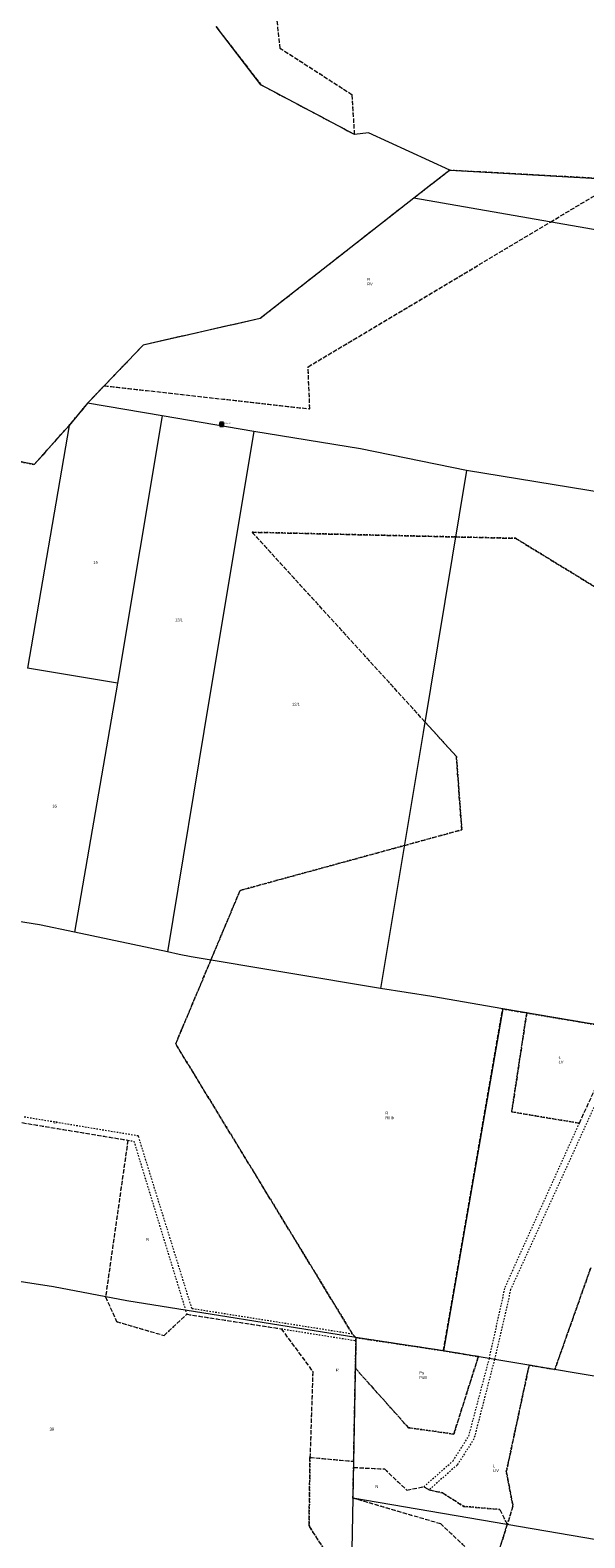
# Model space of a CAD drawing. Header units: inches. Extents: x 6497603 to 6502483, y 5925790 to 5934357.
# Tile 215 of 256: x 6500124 to 6500408, y 5926777 to 5927549. Entities that reach past the tile are written whole.
import ezdxf
from ezdxf.enums import TextEntityAlignment as Align

# ---------------------------------------------------------------- set-up
doc = ezdxf.new("R2010")
doc.units = ezdxf.units.IN
doc.header["$MEASUREMENT"] = 0
for name, pattern in [('219-1000', [0, 0]), ('egkk-1000', [3, 2.25, -0.75]), ('egug-1000', [1.5, 0.75, -0.75])]:
    doc.linetypes.add(name, pattern=pattern)
for name, color, linetype in [('203-punkt graniczny', 7, 'Continuous'), ('209-oznaczenie konturu klasyfikacyjnego', 7, 'Continuous'), ('210-oznaczenie konturu użytku gruntowego', 7, 'Continuous'), ('211-numer działki ewidencyjnej', 7, 'Continuous'), ('217-kontur klasyfikacyjny', 7, 'Continuous'), ('218-kontur użytku gruntowego', 7, 'Continuous'), ('219-działka ewidencyjna', 7, 'Continuous'), ('Szczegółowa osnowa geodezyjna pozioma', 7, 'Continuous'), ('Szczegółowa osnowa geodezyjna pozioma-Atr103', 7, 'Continuous')]:
    doc.layers.add(name, color=color, linetype=linetype)
doc.styles.get("Standard").update_dxf_attribs({"font": 'arial.ttf'})

# ---------------------------------------------------------------- blocks, each defined once
blk = doc.blocks.new('203')
at = {"linetype": 'Continuous', "lineweight": 0}
h = blk.add_hatch(color=0, dxfattribs=at)
edge = h.paths.add_edge_path()
edge.add_arc((0, 0), 0.09, 0, 360)
blk = doc.blocks.new('OSSP')
at = {"color": 0}
for p, q in [((-0.939, 0.938), (-0.939, -0.938)), ((-0.939, 0.938), (-0.939, -0.938)), ((0.936, 0.938), (-0.939, 0.938)), ((0.936, 0.938), (-0.939, 0.938)), ((0.45, 0), (-0.45, 0)), ((0.45, 0), (-0.45, 0)), ((0, -0.45), (0, 0.45)), ((0, -0.45), (0, 0.45)), ((0.936, -0.938), (0.936, 0.938)), ((0.936, -0.938), (0.936, 0.938)), ((-0.939, -0.938), (0.936, -0.938)), ((-0.939, -0.938), (0.936, -0.938))]:
    blk.add_line(p, q, dxfattribs=at)

msp = doc.modelspace()

# ---------------------------------------------------------------- linework, layer by layer
at = {"layer": '217-kontur klasyfikacyjny', "color": 3, "linetype": 'egkk-1000', "lineweight": 18, "flags": 128}
for points in [[(6500252.2, 5927539.42), (6500246.38, 5927592.86)], [(6500219.33, 5927550.66), (6500242.31, 5927520.92)], [(6500289.09, 5927515.66), (6500252.2, 5927539.42)], [(6500242.31, 5927520.92), (6500290.32, 5927495.49)], [(6500290.32, 5927495.49), (6500289.09, 5927515.66)], [(6500339.07, 5927477.15), (6500320.66, 5927462.92)], [(6500426.87, 5927472.32), (6500339.07, 5927477.15)], [(6500390.62, 5927450.68), (6500426.87, 5927472.32)], [(6500320.66, 5927462.92), (6500241.94, 5927401.28)], [(6500266.45, 5927376.58), (6500390.62, 5927450.68)], [(6500241.94, 5927401.28), (6500182.05, 5927387.73)], [(6500182.05, 5927387.73), (6500162.1, 5927366.88)], [(6500267.37, 5927355.06), (6500266.45, 5927376.58)], [(6500162.1, 5927366.88), (6500153.56, 5927357.96)], [(6500162.1, 5927366.88), (6500267.37, 5927355.06)], [(6500153.56, 5927357.96), (6500144.03, 5927346.55)], [(6500144.03, 5927346.55), (6500126.22, 5927326.59)], [(6500126.22, 5927326.59), (6500089.84, 5927333.86)], [(6500326.31, 5927194.86), (6500237.85, 5927291.91)], [(6500237.85, 5927291.91), (6500341.95, 5927289.52)], [(6500341.95, 5927289.52), (6500372.78, 5927288.81)], [(6500372.78, 5927288.81), (6500478.07, 5927224.37)], [(6500342.43, 5927177.16), (6500326.31, 5927194.86)], [(6500345.21, 5927139.65), (6500342.43, 5927177.16)], [(6500315.79, 5927131.6), (6500345.21, 5927139.65)], [(6500231.66, 5927108.61), (6500315.79, 5927131.6)], [(6500216.67, 5927072.95), (6500231.66, 5927108.61)], [(6500198.66, 5927030.1), (6500216.67, 5927072.95)], [(6500335.78, 5926873.04), (6500366.14, 5927047.98)], [(6500366.14, 5927047.98), (6500378.43, 5927045.9)], [(6500378.43, 5927045.9), (6500370.75, 5926995.28)], [(6500427.58, 5927037.59), (6500378.43, 5927045.9)], [(6500405.41, 5926989.48), (6500427.58, 5927037.59)], [(6500289.29, 5926881.54), (6500198.66, 5927030.1)], [(6500370.75, 5926995.28), (6500405.41, 5926989.48)], [(6500119.95, 5926989.76), (6500174.2, 5926980.79)], [(6500174.2, 5926980.79), (6500162.73, 5926900.61)], [(6500411.23, 5926915.45), (6500392.82, 5926863.43)], [(6500162.73, 5926900.61), (6500168.39, 5926887.95)], [(6500192.7, 5926880.88), (6500204.34, 5926891.71)], [(6500204.34, 5926891.71), (6500252.72, 5926884.29)], [(6500168.39, 5926887.95), (6500192.7, 5926880.88)], [(6500252.72, 5926884.29), (6500268.88, 5926862.36)], [(6500291.01, 5926879.74), (6500289.29, 5926881.54)], [(6500290.97, 5926878.22), (6500290.71, 5926864.05)], [(6500291.01, 5926879.74), (6500290.97, 5926878.22)], [(6500335.78, 5926873.04), (6500291.01, 5926879.74)], [(6500353.69, 5926870.02), (6500335.78, 5926873.04)], [(6500341.11, 5926830.39), (6500353.69, 5926870.02)], [(6500268.88, 5926862.36), (6500267.45, 5926818.46)], [(6500289.8, 5926816.42), (6500290.71, 5926864.05)], [(6500290.71, 5926864.05), (6500317.9, 5926833.65)], [(6500379.68, 5926865.65), (6500368, 5926811.16)], [(6500389.72, 5926863.96), (6500379.68, 5926865.65)], [(6500392.82, 5926863.43), (6500389.72, 5926863.96)], [(6500317.9, 5926833.65), (6500341.11, 5926830.39)], [(6500266.96, 5926783.49), (6500267.45, 5926818.46)], [(6500267.45, 5926818.46), (6500289.8, 5926816.42)], [(6500289.45, 5926797.64), (6500289.75, 5926813.33)], [(6500289.75, 5926813.33), (6500305.61, 5926812.53)], [(6500305.61, 5926812.53), (6500317.07, 5926801.72)], [(6500368, 5926811.16), (6500371.41, 5926793.43)], [(6500317.07, 5926801.72), (6500325.76, 5926803.47)], [(6500325.76, 5926803.47), (6500328.45, 5926801.85)], [(6500328.45, 5926801.85), (6500335.45, 5926800.25)], [(6500335.45, 5926800.25), (6500346.16, 5926793.4)], [(6500334.41, 5926784.4), (6500289.45, 5926797.64)], [(6500346.16, 5926793.4), (6500364.74, 5926791.77)], [(6500364.74, 5926791.77), (6500368.47, 5926784.14)], [(6500371.41, 5926793.43), (6500368.47, 5926784.14)], [(6500355.47, 5926764.55), (6500334.41, 5926784.4)], [(6500368.47, 5926784.14), (6500363.53, 5926768.52)], [(6500278.11, 5926766.06), (6500266.96, 5926783.49)]]:
    msp.add_lwpolyline(points, dxfattribs=at)
at = {"layer": '218-kontur użytku gruntowego', "color": 3, "linetype": 'egug-1000', "lineweight": 18, "flags": 128}
for points in [[(6500252.2, 5927539.42), (6500246.38, 5927592.86)], [(6500219.33, 5927550.66), (6500242.31, 5927520.92)], [(6500289.09, 5927515.66), (6500252.2, 5927539.42)], [(6500242.31, 5927520.92), (6500290.32, 5927495.49)], [(6500290.32, 5927495.49), (6500289.09, 5927515.66)], [(6500339.07, 5927477.15), (6500320.66, 5927462.92)], [(6500426.87, 5927472.32), (6500339.07, 5927477.15)], [(6500390.62, 5927450.68), (6500426.87, 5927472.32)], [(6500320.66, 5927462.92), (6500241.94, 5927401.28)], [(6500266.45, 5927376.58), (6500390.62, 5927450.68)], [(6500241.94, 5927401.28), (6500182.05, 5927387.73)], [(6500182.05, 5927387.73), (6500162.1, 5927366.88)], [(6500267.37, 5927355.06), (6500266.45, 5927376.58)], [(6500153.56, 5927357.96), (6500162.1, 5927366.88)], [(6500162.1, 5927366.88), (6500267.37, 5927355.06)], [(6500144.03, 5927346.55), (6500153.56, 5927357.96)], [(6500126.22, 5927326.59), (6500144.03, 5927346.55)], [(6500089.84, 5927333.86), (6500126.22, 5927326.59)], [(6500341.95, 5927289.52), (6500237.85, 5927291.91)], [(6500237.85, 5927291.91), (6500326.31, 5927194.86)], [(6500372.78, 5927288.81), (6500341.95, 5927289.52)], [(6500478.07, 5927224.37), (6500372.78, 5927288.81)], [(6500326.31, 5927194.86), (6500342.43, 5927177.16)], [(6500342.43, 5927177.16), (6500345.21, 5927139.65)], [(6500345.21, 5927139.65), (6500315.79, 5927131.6)], [(6500315.79, 5927131.6), (6500231.66, 5927108.61)], [(6500231.66, 5927108.61), (6500216.67, 5927072.95)], [(6500216.67, 5927072.95), (6500198.66, 5927030.1)], [(6500335.78, 5926873.04), (6500366.14, 5927047.98)], [(6500366.14, 5927047.98), (6500378.43, 5927045.9)], [(6500370.75, 5926995.28), (6500378.43, 5927045.9)], [(6500378.43, 5927045.9), (6500427.58, 5927037.59)], [(6500430.88, 5927037.03), (6500370.22, 5926904.4)], [(6500405.41, 5926989.48), (6500427.58, 5927037.59)], [(6500198.66, 5927030.1), (6500289.29, 5926881.54)], [(6500179.57, 5926982.94), (6500121, 5926992.63)], [(6500405.41, 5926989.48), (6500370.75, 5926995.28)], [(6500119.95, 5926989.76), (6500174.2, 5926980.79)], [(6500367.43, 5926905.65), (6500405.41, 5926989.48)], [(6500174.2, 5926980.79), (6500162.73, 5926900.61)], [(6500174.2, 5926980.79), (6500177.24, 5926980.28)], [(6500177.24, 5926980.28), (6500203.72, 5926893.71)], [(6500207.02, 5926894.55), (6500179.57, 5926982.94)], [(6500392.82, 5926863.43), (6500411.23, 5926915.45)], [(6500162.73, 5926900.61), (6500168.39, 5926887.95)], [(6500359.31, 5926869.08), (6500367.43, 5926905.65)], [(6500370.22, 5926904.4), (6500361.93, 5926868.63)], [(6500192.7, 5926880.88), (6500204.34, 5926891.71)], [(6500203.72, 5926893.71), (6500204.34, 5926891.71)], [(6500204.34, 5926891.71), (6500252.72, 5926884.29)], [(6500289.29, 5926881.54), (6500207.02, 5926894.55)], [(6500168.39, 5926887.95), (6500192.7, 5926880.88)], [(6500252.72, 5926884.29), (6500290.97, 5926878.22)], [(6500252.72, 5926884.29), (6500268.88, 5926862.36)], [(6500291.01, 5926879.74), (6500289.29, 5926881.54)], [(6500290.71, 5926864.05), (6500290.97, 5926878.22)], [(6500290.97, 5926878.22), (6500291.01, 5926879.74)], [(6500291.01, 5926879.74), (6500335.78, 5926873.04)], [(6500335.78, 5926873.04), (6500353.69, 5926870.02)], [(6500353.69, 5926870.02), (6500341.11, 5926830.39)], [(6500348.78, 5926829.36), (6500359.31, 5926869.08)], [(6500361.93, 5926868.63), (6500351.4, 5926827.88)], [(6500268.88, 5926862.36), (6500267.45, 5926818.46)], [(6500289.8, 5926816.42), (6500290.71, 5926864.05)], [(6500317.9, 5926833.65), (6500290.71, 5926864.05)], [(6500368, 5926811.16), (6500379.68, 5926865.65)], [(6500379.68, 5926865.65), (6500389.72, 5926863.96)], [(6500389.72, 5926863.96), (6500392.82, 5926863.43)], [(6500341.11, 5926830.39), (6500317.9, 5926833.65)], [(6500340.71, 5926816.68), (6500348.78, 5926829.36)], [(6500351.4, 5926827.88), (6500342.8, 5926814.53)], [(6500267.45, 5926818.46), (6500266.96, 5926783.49)], [(6500267.45, 5926818.46), (6500289.8, 5926816.42)], [(6500325.76, 5926803.47), (6500340.71, 5926816.68)], [(6500342.8, 5926814.53), (6500328.45, 5926801.85)], [(6500289.45, 5926797.64), (6500289.75, 5926813.33)], [(6500289.75, 5926813.33), (6500305.61, 5926812.53)], [(6500305.61, 5926812.53), (6500317.07, 5926801.72)], [(6500371.41, 5926793.43), (6500368, 5926811.16)], [(6500317.07, 5926801.72), (6500325.76, 5926803.47)], [(6500328.45, 5926801.85), (6500325.76, 5926803.47)], [(6500335.45, 5926800.25), (6500328.45, 5926801.85)], [(6500346.16, 5926793.4), (6500335.45, 5926800.25)], [(6500334.41, 5926784.4), (6500289.45, 5926797.64)], [(6500364.74, 5926791.77), (6500346.16, 5926793.4)], [(6500368.47, 5926784.14), (6500364.74, 5926791.77)], [(6500368.47, 5926784.14), (6500371.41, 5926793.43)], [(6500355.47, 5926764.55), (6500334.41, 5926784.4)], [(6500363.53, 5926768.52), (6500368.47, 5926784.14)], [(6500266.96, 5926783.49), (6500278.11, 5926766.06)]]:
    msp.add_lwpolyline(points, dxfattribs=at)
at = {"layer": '219-działka ewidencyjna', "color": 3, "linetype": '219-1000', "lineweight": 18, "flags": 128}
for points in [[(6500242.31, 5927520.92), (6500219.33, 5927550.66)], [(6500290.32, 5927495.49), (6500242.31, 5927520.92)], [(6500297.37, 5927496.24), (6500290.32, 5927495.49)], [(6500339.07, 5927477.15), (6500297.37, 5927496.24)], [(6500339.07, 5927477.15), (6500320.66, 5927462.92)], [(6500339.07, 5927477.15), (6500426.87, 5927472.32)], [(6500320.66, 5927462.92), (6500241.94, 5927401.28)], [(6500496.83, 5927432.11), (6500320.66, 5927462.92)], [(6500241.94, 5927401.28), (6500182.05, 5927387.73)], [(6500182.05, 5927387.73), (6500162.1, 5927366.88)], [(6500153.56, 5927357.96), (6500162.1, 5927366.88)], [(6500153.56, 5927357.96), (6500144.03, 5927346.55)], [(6500191.81, 5927351.46), (6500153.56, 5927357.96)], [(6500191.81, 5927351.46), (6500168.8, 5927214.61)], [(6500238.68, 5927343.52), (6500191.81, 5927351.46)], [(6500144.03, 5927346.55), (6500122.73, 5927222.41)], [(6500144.03, 5927346.55), (6500126.22, 5927326.59)], [(6500238.68, 5927343.52), (6500215.78, 5927206.54)], [(6500293.29, 5927334.58), (6500238.68, 5927343.52)], [(6500126.22, 5927326.59), (6500089.84, 5927333.86)], [(6500347.56, 5927323.47), (6500293.29, 5927334.58)], [(6500347.56, 5927323.47), (6500325.41, 5927189.47)], [(6500481.28, 5927301.63), (6500347.56, 5927323.47)], [(6500168.8, 5927214.61), (6500122.73, 5927222.41)], [(6500168.8, 5927214.61), (6500146.76, 5927087.32)], [(6500215.78, 5927206.54), (6500194.41, 5927077.17)], [(6500325.41, 5927189.47), (6500303.61, 5927058.44)], [(6500128.99, 5927091.07), (6500099.72, 5927095.63)], [(6500146.76, 5927087.32), (6500128.99, 5927091.07)], [(6500194.41, 5927077.17), (6500146.76, 5927087.32)], [(6500200.41, 5927075.74), (6500194.41, 5927077.17)], [(6500206.6, 5927074.63), (6500200.41, 5927075.74)], [(6500303.61, 5927058.44), (6500206.6, 5927074.63)], [(6500329.84, 5927054.4), (6500303.61, 5927058.44)], [(6500366.14, 5927047.98), (6500329.84, 5927054.4)], [(6500366.14, 5927047.98), (6500335.78, 5926873.04)], [(6500543.12, 5927018.06), (6500366.14, 5927047.98)], [(6500136.07, 5926905.71), (6499988.12, 5926928.6)], [(6500173.62, 5926898.53), (6500136.07, 5926905.71)], [(6500291.01, 5926879.74), (6500173.62, 5926898.53)], [(6500291.01, 5926879.74), (6500289.45, 5926797.64)], [(6500335.78, 5926873.04), (6500291.01, 5926879.74)], [(6500513.33, 5926843.14), (6500335.78, 5926873.04)], [(6500289.45, 5926797.64), (6500288.62, 5926753.7)], [(6500578.91, 5926748.19), (6500289.45, 5926797.64)]]:
    msp.add_lwpolyline(points, dxfattribs=at)

# ---------------------------------------------------------------- block references
at = {"layer": '203-punkt graniczny', "color": 3, "linetype": 'Continuous', "lineweight": 18}
for p in [(6500242.31, 5927520.92), (6500290.32, 5927495.49), (6500297.37, 5927496.24), (6500339.07, 5927477.15), (6500320.66, 5927462.92), (6500241.94, 5927401.28), (6500182.05, 5927387.73), (6500153.56, 5927357.96), (6500191.81, 5927351.46), (6500144.03, 5927346.55), (6500238.68, 5927343.52), (6500293.29, 5927334.58), (6500126.22, 5927326.59), (6500347.56, 5927323.47), (6500168.8, 5927214.61), (6500215.78, 5927206.54), (6500325.41, 5927189.47), (6500128.99, 5927091.07), (6500146.76, 5927087.32), (6500194.41, 5927077.17), (6500200.41, 5927075.74), (6500206.6, 5927074.63), (6500303.61, 5927058.44), (6500329.84, 5927054.4), (6500366.14, 5927047.98), (6500136.07, 5926905.71), (6500173.62, 5926898.53), (6500291.01, 5926879.74), (6500335.78, 5926873.04), (6500289.45, 5926797.64)]:
    msp.add_blockref('203', p, dxfattribs=at)
at = {"layer": '203-punkt graniczny', "color": 7, "linetype": 'Continuous', "lineweight": 18}
msp.add_blockref('203', (6500162.1, 5927366.88), dxfattribs=at)
at = {"layer": 'Szczegółowa osnowa geodezyjna pozioma', "color": 7, "linetype": 'Continuous', "lineweight": 13}
msp.add_blockref('OSSP', (6500222.22, 5927347.08), dxfattribs=at)

# ---------------------------------------------------------------- texts
at = {"layer": '209-oznaczenie konturu klasyfikacyjnego', "color": 3, "linetype": 'Continuous', "lineweight": 18, "width": 0.79}
for s, p in [('RV', (6500296.7, 5927419.69)), ('ŁV', (6500394.74, 5927021.55)), ('RIIIb', (6500306.05, 5926993.04)), ('PsIII', (6500323.44, 5926860.1)), ('ŁIV', (6500361.12, 5926812.49))]:
    msp.add_text(s, height=1.5, dxfattribs=at).set_placement(p, align=Align.TOP_LEFT)
at = {"layer": '210-oznaczenie konturu użytku gruntowego', "color": 3, "linetype": 'Continuous', "lineweight": 18, "width": 0.79}
for s, p in [('R', (6500296.71, 5927420.59)), ('Ł', (6500394.75, 5927022.45)), ('R', (6500306.06, 5926993.94)), ('W', (6500135.91, 5926989.17)), ('R', (6500183.52, 5926929.24)), ('R', (6500280.67, 5926862.45)), ('Ps', (6500323.45, 5926861)), ('Ł', (6500361.14, 5926813.39)), ('N', (6500300.97, 5926802.8))]:
    msp.add_text(s, height=1.5, dxfattribs=at).set_placement(p)
at = {"layer": '211-numer działki ewidencyjnej', "color": 3, "linetype": 'Continuous', "lineweight": 18, "width": 0.79}
for s, p in [('15', (6500156.48, 5927277.24)), ('13/1', (6500198.4, 5927247.76)), ('16', (6500135.43, 5927152.47)), ('38', (6500134.06, 5926833.67))]:
    msp.add_text(s, height=1.5, dxfattribs=at).set_placement(p, align=Align.TOP_LEFT)
msp.add_text('12/1', height=1.5, dxfattribs=at).set_placement((6500258.24, 5927203.12))
at = {"layer": 'Szczegółowa osnowa geodezyjna pozioma-Atr103', "color": 7, "oblique": 15, "width": 0.667}
msp.add_text('344.232-817', height=0.75, dxfattribs=at).set_placement((6500222.22, 5927347.08), align=Align.BOTTOM_LEFT)

doc.saveas('drawing.dxf')
